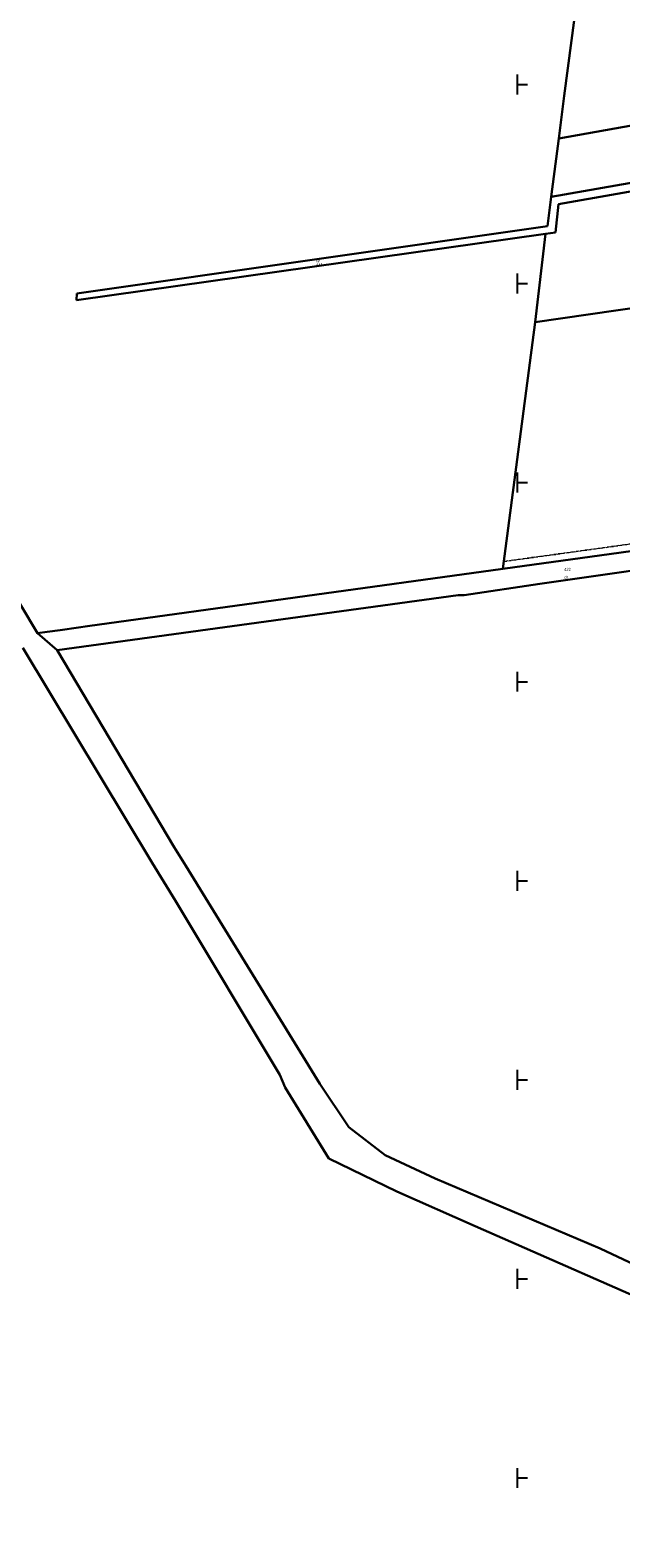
# Model space of a CAD drawing. Header units: metres. Extents: x 5548743 to 5556416, y 5707500 to 5714000.
# Tile 35 of 203: x 5550155 to 5550452, y 5712070 to 5712827. Entities that reach past the tile are written whole.
import ezdxf

# ---------------------------------------------------------------- set-up
doc = ezdxf.new("R2010")
doc.units = ezdxf.units.M
doc.header["$MEASUREMENT"] = 0
doc.linetypes.add('1.5_0.75', pattern=[2.25, 1.5, -0.75])
doc.linetypes.add('219-1000', pattern=[0])
doc.layers.get('0').update_dxf_attribs({"color": 2, "linetype": 'CONTINUOUS', "lineweight": 5})
for name, color, linetype in [('210-oznaczenie konturu użytku gruntowego', 7, 'CONTINUOUS'), ('211-numer działki ewidencyjnej', 7, 'CONTINUOUS'), ('217-kontur klasyfikacyjny', 7, 'CONTINUOUS'), ('218-kontur użytku gruntowego', 7, 'CONTINUOUS'), ('219-działka ewidencyjna', 7, 'CONTINUOUS'), ('Wstawianie ramki sekcyjnej z opisem', 7, 'CONTINUOUS')]:
    doc.layers.add(name, color=color, linetype=linetype)
doc.styles.get("Standard").update_dxf_attribs({"font": 'Working1250', "width": 0.75})

# ---------------------------------------------------------------- blocks, each defined once
blk = doc.blocks.new('RAMKA1000K')
at = {"color": 0}
for p, q in [((0, 495), (0, 500)), ((0, 500), (5, 500)), ((95, 500), (105, 500)), ((100, 495), (100, 500)), ((195, 500), (205, 500)), ((200, 495), (200, 500)), ((295, 500), (305, 500)), ((300, 495), (300, 500)), ((395, 500), (405, 500)), ((400, 495), (400, 500)), ((495, 500), (505, 500)), ((500, 495), (500, 500)), ((595, 500), (605, 500)), ((600, 495), (600, 500)), ((695, 500), (705, 500)), ((700, 495), (700, 500)), ((795, 500), (800, 500)), ((800, 495), (800, 500)), ((0, 395), (0, 405)), ((100, 395), (100, 405)), ((200, 395), (200, 405)), ((300, 395), (300, 405)), ((400, 395), (400, 405)), ((500, 395), (500, 405)), ((600, 395), (600, 405)), ((700, 395), (700, 405)), ((800, 395), (800, 405)), ((0, 400), (5, 400)), ((95, 400), (105, 400)), ((195, 400), (205, 400)), ((295, 400), (305, 400)), ((395, 400), (405, 400)), ((495, 400), (505, 400)), ((595, 400), (605, 400)), ((695, 400), (705, 400)), ((795, 400), (800, 400)), ((0, 295), (0, 305)), ((100, 295), (100, 305)), ((200, 295), (200, 305)), ((300, 295), (300, 305)), ((400, 295), (400, 305)), ((500, 295), (500, 305)), ((600, 295), (600, 305)), ((700, 295), (700, 305)), ((800, 295), (800, 305)), ((0, 300), (5, 300)), ((95, 300), (105, 300)), ((195, 300), (205, 300)), ((295, 300), (305, 300)), ((395, 300), (405, 300)), ((495, 300), (505, 300)), ((595, 300), (605, 300)), ((695, 300), (705, 300)), ((795, 300), (800, 300)), ((0, 195), (0, 205)), ((100, 195), (100, 205)), ((200, 195), (200, 205)), ((300, 195), (300, 205)), ((400, 195), (400, 205)), ((500, 195), (500, 205)), ((600, 195), (600, 205)), ((700, 195), (700, 205)), ((800, 195), (800, 205)), ((0, 200), (5, 200)), ((95, 200), (105, 200)), ((195, 200), (205, 200)), ((295, 200), (305, 200)), ((395, 200), (405, 200)), ((495, 200), (505, 200)), ((595, 200), (605, 200)), ((695, 200), (705, 200)), ((795, 200), (800, 200)), ((0, 95), (0, 105)), ((0, 100), (5, 100)), ((95, 100), (105, 100)), ((100, 95), (100, 105)), ((195, 100), (205, 100)), ((200, 95), (200, 105)), ((295, 100), (305, 100)), ((300, 95), (300, 105)), ((395, 100), (405, 100)), ((400, 95), (400, 105)), ((495, 100), (505, 100)), ((500, 95), (500, 105)), ((595, 100), (605, 100)), ((600, 95), (600, 105)), ((695, 100), (705, 100)), ((700, 95), (700, 105)), ((795, 100), (800, 100)), ((800, 95), (800, 105)), ((0, 0), (0, 5)), ((0, 0), (5, 0)), ((95, 0), (105, 0)), ((100, 0), (100, 5)), ((195, 0), (205, 0)), ((200, 0), (200, 5)), ((295, 0), (305, 0)), ((300, 0), (300, 5)), ((395, 0), (405, 0)), ((400, 0), (400, 5)), ((495, 0), (505, 0)), ((500, 0), (500, 5)), ((595, 0), (605, 0)), ((600, 0), (600, 5)), ((695, 0), (705, 0)), ((700, 0), (700, 5)), ((795, 0), (800, 0)), ((800, 0), (800, 5))]:
    blk.add_line(p, q, dxfattribs=at)

msp = doc.modelspace()

# ---------------------------------------------------------------- linework, layer by layer
at = {"layer": '217-kontur klasyfikacyjny', "color": 3, "linetype": '1.5_0.75', "lineweight": 18, "flags": 128}
for points in [[(5550430.46, 5712847.53), (5550423.52, 5712794.26)], [(5550416.98, 5712743.62), (5550717.32, 5712796.14)], [(5550717.28, 5712792.16), (5550420.6, 5712739.86)], [(5550423.52, 5712794.26), (5550420.75, 5712772.85)], [(5550477.09, 5712782.88), (5550420.75, 5712772.85)], [(5550420.75, 5712772.85), (5550477.09, 5712782.88)], [(5550420.75, 5712772.85), (5550416.98, 5712743.62)], [(5550420.6, 5712739.86), (5550419.2, 5712725.62)], [(5550414.17, 5712724.9), (5550408.86, 5712680.67)], [(5550707.03, 5712723.69), (5550408.86, 5712680.67)], [(5550408.86, 5712680.67), (5550707.03, 5712723.69)], [(5550419.2, 5712725.62), (5550414.17, 5712724.9)], [(5550408.86, 5712680.67), (5550408.08, 5712674.74)], [(5550408.08, 5712674.74), (5550393.23, 5712560.37)], [(5550392.75, 5712556.72), (5550689.76, 5712597.72)], [(5550687.24, 5712600.99), (5550393.23, 5712560.37)], [(5550393.23, 5712560.37), (5550687.24, 5712600.99)], [(5550393.23, 5712560.37), (5550392.75, 5712556.72)]]:
    msp.add_lwpolyline(points, dxfattribs=at)
at = {"layer": '218-kontur użytku gruntowego', "color": 70, "linetype": '1.5_0.75', "lineweight": 18, "flags": 128}
for points in [[(5550430.46, 5712847.53), (5550423.52, 5712794.26)], [(5550717.32, 5712796.14), (5550416.98, 5712743.62)], [(5550416.98, 5712743.62), (5550717.32, 5712796.14)], [(5550420.6, 5712739.86), (5550717.28, 5712792.16)], [(5550717.28, 5712792.16), (5550420.6, 5712739.86)], [(5550423.52, 5712794.26), (5550420.75, 5712772.85)], [(5550477.09, 5712782.88), (5550420.75, 5712772.85)], [(5550420.75, 5712772.85), (5550477.09, 5712782.88)], [(5550420.75, 5712772.85), (5550416.98, 5712743.62)], [(5550416.98, 5712743.62), (5550415.06, 5712728.76)], [(5550419.2, 5712725.62), (5550420.6, 5712739.86)], [(5550420.6, 5712739.86), (5550419.2, 5712725.62)], [(5550178.65, 5712691.65), (5550414.17, 5712724.9)], [(5550415.06, 5712728.76), (5550178.74, 5712695.03)], [(5550414.17, 5712724.9), (5550408.86, 5712680.67)], [(5550707.03, 5712723.69), (5550408.86, 5712680.67)], [(5550408.86, 5712680.67), (5550707.03, 5712723.69)], [(5550414.17, 5712724.9), (5550419.2, 5712725.62)], [(5550419.2, 5712725.62), (5550414.17, 5712724.9)], [(5550178.74, 5712695.03), (5550178.65, 5712691.65)], [(5550408.86, 5712680.67), (5550408.08, 5712674.74)], [(5550408.08, 5712674.74), (5550393.23, 5712560.37)], [(5550159.05, 5712524.42), (5550115.3, 5712597.15)], [(5550392.75, 5712556.72), (5550689.76, 5712597.72)], [(5550689.76, 5712597.72), (5550392.75, 5712556.72)], [(5550687.24, 5712600.99), (5550393.23, 5712560.37)], [(5550393.23, 5712560.37), (5550687.24, 5712600.99)], [(5550392.75, 5712556.72), (5550184.06, 5712527.82)], [(5550393.23, 5712560.37), (5550392.75, 5712556.72)], [(5550411.23, 5712549.12), (5550500.17, 5712561.94)], [(5550373.35, 5712543.43), (5550411.23, 5712549.12)], [(5550168.86, 5712515.88), (5550370.2, 5712543.41)], [(5550370.2, 5712543.41), (5550373.35, 5712543.43)], [(5550170.34, 5712525.93), (5550163.95, 5712525.06)], [(5550179.61, 5712527.21), (5550170.34, 5712525.93)], [(5550184.06, 5712527.82), (5550179.61, 5712527.21)], [(5550163.95, 5712525.06), (5550159.05, 5712524.42)], [(5550159.05, 5712524.42), (5550168.86, 5712515.88)], [(5550168.86, 5712515.88), (5550159.05, 5712524.42)], [(5550151.61, 5712516.99), (5550216.62, 5712408.92)], [(5550226.08, 5712419.49), (5550168.86, 5712515.88)], [(5550227.65, 5712416.85), (5550226.08, 5712419.49)], [(5550229.06, 5712414.6), (5550227.65, 5712416.85)], [(5550233.58, 5712407.41), (5550229.06, 5712414.6)], [(5550216.62, 5712408.92), (5550228.37, 5712389.92)], [(5550293.13, 5712310.27), (5550233.58, 5712407.41)], [(5550228.37, 5712389.92), (5550230.34, 5712386.62)], [(5550230.34, 5712386.62), (5550280.67, 5712302.51)], [(5550300.71, 5712297.91), (5550293.13, 5712310.27)], [(5550280.67, 5712302.51), (5550283.37, 5712296.22)], [(5550283.37, 5712296.22), (5550305.26, 5712260.49)], [(5550315.3, 5712276.27), (5550300.71, 5712297.91)], [(5550333.56, 5712262.08), (5550315.3, 5712276.27)], [(5550358.74, 5712250.4), (5550333.56, 5712262.08)], [(5550305.26, 5712260.49), (5550339.38, 5712243.88)], [(5550441.51, 5712215.22), (5550358.74, 5712250.4)], [(5550339.38, 5712243.88), (5550378.76, 5712226.52)], [(5550378.76, 5712226.52), (5550484.78, 5712179.9)], [(5550487.06, 5712193.86), (5550441.51, 5712215.22)]]:
    msp.add_lwpolyline(points, dxfattribs=at)
at = {"layer": '219-działka ewidencyjna', "color": 94, "linetype": '219-1000', "lineweight": 30, "flags": 128}
for points in [[(5550423.52, 5712794.26), (5550430.46, 5712847.53)], [(5550721.57, 5712796.88), (5550416.98, 5712743.62)], [(5550720.92, 5712792.8), (5550420.6, 5712739.86)], [(5550423.52, 5712794.26), (5550420.75, 5712772.85)], [(5550477.09, 5712782.88), (5550420.75, 5712772.85)], [(5550420.75, 5712772.85), (5550416.98, 5712743.62)], [(5550416.98, 5712743.62), (5550415.06, 5712728.76)], [(5550420.6, 5712739.86), (5550419.2, 5712725.62)], [(5550414.17, 5712724.9), (5550178.65, 5712691.65)], [(5550415.06, 5712728.76), (5550178.74, 5712695.03)], [(5550414.17, 5712724.9), (5550408.86, 5712680.67)], [(5550709.94, 5712724.1), (5550408.86, 5712680.67)], [(5550419.2, 5712725.62), (5550414.17, 5712724.9)], [(5550178.74, 5712695.03), (5550178.65, 5712691.65)], [(5550408.86, 5712680.67), (5550392.75, 5712556.72)], [(5550159.05, 5712524.42), (5550115.3, 5712597.15)], [(5550689.76, 5712597.72), (5550392.75, 5712556.72)], [(5550392.75, 5712556.72), (5550184.06, 5712527.82)], [(5550500.17, 5712561.94), (5550411.23, 5712549.12)], [(5550411.23, 5712549.12), (5550373.35, 5712543.43)], [(5550370.2, 5712543.41), (5550168.86, 5712515.88)], [(5550370.2, 5712543.41), (5550373.35, 5712543.43)], [(5550170.34, 5712525.93), (5550163.95, 5712525.06)], [(5550179.61, 5712527.21), (5550170.34, 5712525.93)], [(5550184.06, 5712527.82), (5550179.61, 5712527.21)], [(5550163.95, 5712525.06), (5550159.05, 5712524.42)], [(5550159.05, 5712524.42), (5550168.86, 5712515.88)], [(5550151.61, 5712516.99), (5550216.62, 5712408.92)], [(5550168.86, 5712515.88), (5550227.65, 5712416.85)], [(5550227.65, 5712416.85), (5550233.58, 5712407.41)], [(5550216.62, 5712408.92), (5550228.37, 5712389.92)], [(5550233.58, 5712407.41), (5550300.71, 5712297.91)], [(5550228.37, 5712389.92), (5550280.67, 5712302.51)], [(5550280.67, 5712302.51), (5550283.37, 5712296.22)], [(5550283.37, 5712296.22), (5550305.26, 5712260.49)], [(5550300.71, 5712297.91), (5550315.3, 5712276.27)], [(5550315.3, 5712276.27), (5550333.56, 5712262.08)], [(5550333.56, 5712262.08), (5550358.74, 5712250.4)], [(5550305.26, 5712260.49), (5550339.38, 5712243.88)], [(5550358.74, 5712250.4), (5550441.51, 5712215.22)], [(5550339.38, 5712243.88), (5550378.76, 5712226.52)], [(5550378.76, 5712226.52), (5550484.78, 5712179.9)], [(5550441.51, 5712215.22), (5550505.22, 5712185.35)]]:
    msp.add_lwpolyline(points, dxfattribs=at)

# ---------------------------------------------------------------- block references
at = {"layer": 'Wstawianie ramki sekcyjnej z opisem', "color": 8, "linetype": 'Continuous', "lineweight": 5}
for p in [(5550400, 5712500), (5550400, 5712500), (5550400, 5712500), (5550400, 5712500), (5550400, 5712000), (5550400, 5712000), (5550400, 5712000), (5550400, 5712000)]:
    msp.add_blockref('RAMKA1000K', p, dxfattribs=at)

# ---------------------------------------------------------------- texts
at = {"layer": '210-oznaczenie konturu użytku gruntowego', "color": 70, "linetype": 'Continuous', "lineweight": 18, "width": 0.79}
for s, p in [('W', (5550298.88, 5712710.64)), ('dr', (5550423.62, 5712551.67))]:
    msp.add_text(s, height=1.5, dxfattribs=at).set_placement(p)
at = {"layer": '211-numer działki ewidencyjnej', "color": 94, "linetype": 'Continuous', "lineweight": 30, "width": 0.79}
for s, p in [('441', (5550298.92, 5712708.64)), ('422', (5550423.53, 5712555.67))]:
    msp.add_text(s, height=1.5, dxfattribs=at).set_placement(p)

doc.saveas('drawing.dxf')
